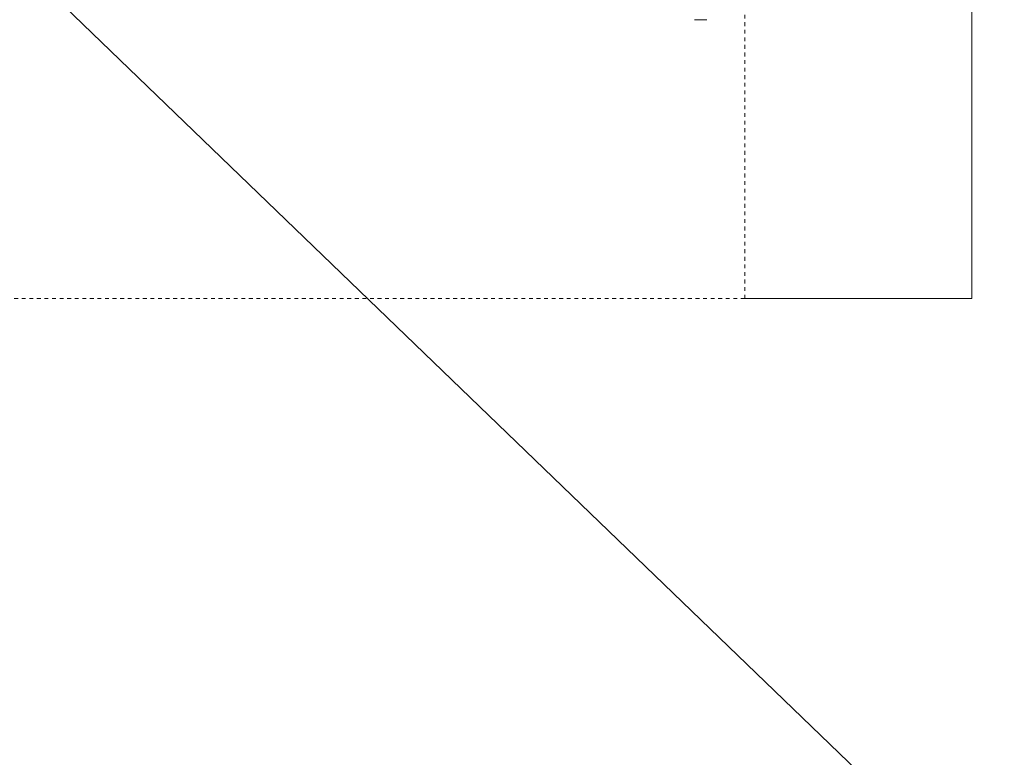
# Model space of a CAD drawing. Header units: inches. Extents: x -703 to 1618, y -188 to 488.
# Tile 4 of 18: x -222 to -196, y 122 to 142. Entities that reach past the tile are written whole.
import ezdxf

# ---------------------------------------------------------------- set-up
doc = ezdxf.new("R2010")
doc.units = ezdxf.units.IN
doc.header["$MEASUREMENT"] = 0
doc.linetypes.add('Dash 1_16_', pattern=[0.125, 0.0625, -0.0625])
doc.layers.add('P-PIPE', color=3, linetype='Continuous', lineweight=30)
doc.layers.add('P-SANR-FIXT', color=6, linetype='Continuous', lineweight=9)

# ---------------------------------------------------------------- blocks, each defined once
blk = doc.blocks.new('SSG_Safety_Station_Shower_Eyewash_PLA_3_ - Default-3066068-Waste and Vent Floor Plan')
at = {"layer": 'P-SANR-FIXT', "color": 11}
for p, q in [((-15, 6), (15, 6)), ((15, 6), (15, 0)), ((7.631, -1.33), (7.631, -1.006))]:
    blk.add_line(p, q, dxfattribs=at)
at = {"layer": 'P-SANR-FIXT', "color": 11, "linetype": 'Dash 1_16_'}
for q in [(-15, 0), (15, -48)]:
    blk.add_line((15, 0), q, dxfattribs=at)

msp = doc.modelspace()

# ---------------------------------------------------------------- linework, layer by layer
at = {"layer": 'P-PIPE', "color": 193}
msp.add_line((-224.078, 145.148), (-167.962, 91.032), dxfattribs=at)

# ---------------------------------------------------------------- block references
at = {"layer": 'P-SANR-FIXT', "color": 11, "rotation": 269.9999999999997}
msp.add_blockref('SSG_Safety_Station_Shower_Eyewash_PLA_3_ - Default-3066068-Waste and Vent Floor Plan', (-203.114, 149.54), dxfattribs=at)

doc.saveas('drawing.dxf')
